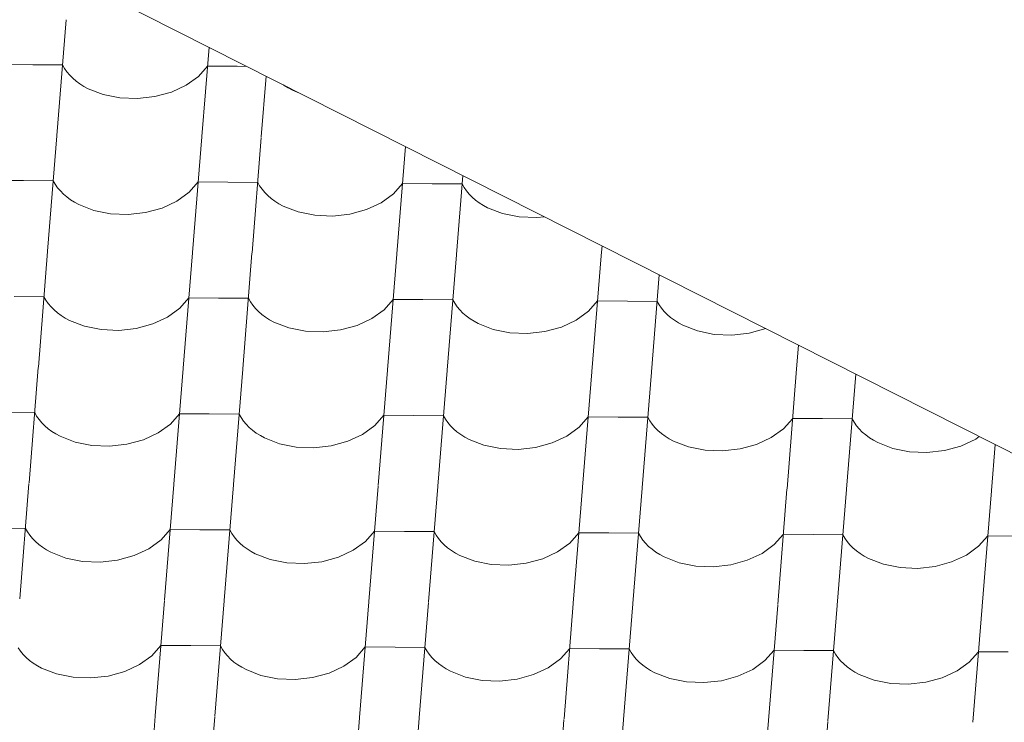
# Model space of a CAD drawing. Header units: millimetres. Extents: x -124639 to 133188, y -48358 to 76648.
# Tile 40 of 49: x 7806 to 8599, y 8316 to 8882. Entities that reach past the tile are written whole.
import ezdxf

# ---------------------------------------------------------------- set-up
doc = ezdxf.new("R2010")
doc.units = ezdxf.units.MM
doc.header["$MEASUREMENT"] = 0
doc.layers.add('Konstrukce - střechy a skořepiny', color=7, linetype='Continuous')
doc.layers.add('Výplně - Povrchové', color=7, linetype='Continuous')

# ---------------------------------------------------------------- blocks, each defined once
blk = doc.blocks.new('*X2')
at = {"layer": 'Výplně - Povrchové', "color": 7, "linetype": 'Continuous', "lineweight": 13}
for p, q in [((7843.09, 8881.75), (7835.62, 8788.8)), ((7958.11, 8859.76), (7952.33, 8787.91)), ((7816.21, 8845.67), (7792.25, 8845.85)), ((7840.18, 8845.49), (7816.21, 8845.67)), ((7840.18, 8845.49), (7841.77, 8842.67)), ((7949.56, 8836.23), (7956.89, 8844.59)), ((7980.86, 8844.41), (7956.89, 8844.59)), ((7988.62, 8844.35), (7980.86, 8844.41)), ((7841.77, 8842.67), (7843.67, 8839.95)), ((7843.67, 8839.95), (7845.87, 8837.34)), ((7845.87, 8837.34), (7848.34, 8834.85)), ((8004.2, 8836.48), (8000.26, 8787.54)), ((7848.34, 8834.85), (7851.09, 8832.49)), ((7851.09, 8832.49), (7854.09, 8830.28)), ((7854.09, 8830.28), (7857.33, 8828.23)), ((7927.79, 8823.59), (7939.69, 8829.11)), ((7939.69, 8829.11), (7949.56, 8836.23)), ((8018.22, 8829.4), (8018.74, 8829.02)), ((8018.74, 8829.02), (8021.98, 8826.97)), ((7857.33, 8828.23), (7860.8, 8826.35)), ((7860.8, 8826.35), (7872.85, 8821.67)), ((7872.85, 8821.67), (7886.27, 8818.97)), ((7914.46, 8819.96), (7927.79, 8823.59)), ((8021.98, 8826.97), (8025.44, 8825.09)), ((8025.44, 8825.09), (8031.13, 8822.88)), ((7886.27, 8818.97), (7900.38, 8818.39)), ((7900.38, 8818.39), (7914.46, 8819.96)), ((7835.59, 8788.47), (7828.12, 8695.52)), ((7952.31, 8787.57), (7944.83, 8694.63)), ((8000.24, 8787.21), (7992.76, 8694.26)), ((8116.43, 8779.8), (8109.48, 8693.37)), ((7808.71, 8752.39), (7784.74, 8752.57)), ((7832.68, 8752.21), (7808.71, 8752.39)), ((7832.68, 8752.21), (7834.27, 8749.39)), ((7834.27, 8749.39), (7836.17, 8746.67)), ((7942.06, 8742.95), (7949.39, 8751.31)), ((7973.36, 8751.13), (7949.39, 8751.31)), ((7997.32, 8750.94), (7973.36, 8751.13)), ((7997.32, 8750.94), (7998.92, 8748.13)), ((8106.7, 8741.69), (8114.03, 8750.05)), ((8138, 8749.87), (8114.03, 8750.05)), ((8161.97, 8749.68), (8138, 8749.87)), ((8162.52, 8756.52), (8157.41, 8693)), ((8161.97, 8749.68), (8163.56, 8746.87)), ((7836.17, 8746.67), (7838.36, 8744.06)), ((7838.36, 8744.06), (7840.84, 8741.57)), ((7840.84, 8741.57), (7843.59, 8739.21)), ((7932.19, 8735.83), (7942.06, 8742.95)), ((7998.92, 8748.13), (8000.82, 8745.41)), ((8000.82, 8745.41), (8003.01, 8742.8)), ((8003.01, 8742.8), (8005.49, 8740.31)), ((8096.84, 8734.57), (8106.7, 8741.69)), ((8163.56, 8746.87), (8165.46, 8744.15)), ((8165.46, 8744.15), (8167.65, 8741.53)), ((8167.65, 8741.53), (8170.13, 8739.04)), ((7843.59, 8739.21), (7846.59, 8737)), ((7846.59, 8737), (7849.83, 8734.95)), ((7849.83, 8734.95), (7853.3, 8733.07)), ((7920.29, 8730.31), (7932.19, 8735.83)), ((8005.49, 8740.31), (8008.23, 8737.95)), ((8008.23, 8737.95), (8011.23, 8735.74)), ((8011.23, 8735.74), (8014.48, 8733.69)), ((8014.48, 8733.69), (8017.94, 8731.81)), ((8084.93, 8729.05), (8096.84, 8734.57)), ((8170.13, 8739.04), (8172.88, 8736.69)), ((8172.88, 8736.69), (8175.88, 8734.48)), ((8175.88, 8734.48), (8179.12, 8732.43)), ((7853.3, 8733.07), (7865.34, 8728.39)), ((7865.34, 8728.39), (7878.77, 8725.69)), ((7878.77, 8725.69), (7892.88, 8725.11)), ((7892.88, 8725.11), (7906.96, 8726.68)), ((7906.96, 8726.68), (7920.29, 8730.31)), ((8017.94, 8731.81), (8029.99, 8727.13)), ((8029.99, 8727.13), (8043.41, 8724.43)), ((8057.52, 8723.85), (8071.6, 8725.41)), ((8071.6, 8725.41), (8084.93, 8729.05)), ((8179.12, 8732.43), (8182.59, 8730.55)), ((8182.59, 8730.55), (8194.63, 8725.87)), ((8194.63, 8725.87), (8208.06, 8723.17)), ((8043.41, 8724.43), (8057.52, 8723.85)), ((8208.06, 8723.17), (8222.17, 8722.58)), ((8222.17, 8722.58), (8228.35, 8723.27)), ((7828.09, 8695.19), (7820.62, 8602.24)), ((7944.8, 8694.29), (7937.33, 8601.35)), ((7992.74, 8693.93), (7985.26, 8600.98)), ((8274.74, 8699.84), (8274.12, 8692.11)), ((8109.45, 8693.03), (8101.97, 8600.09)), ((8157.38, 8692.66), (8149.91, 8599.72)), ((8274.09, 8691.77), (8266.62, 8598.82)), ((8320.83, 8676.57), (8314.55, 8598.46)), ((7825.17, 8658.93), (7801.21, 8659.11)), ((7825.17, 8658.93), (7826.77, 8656.11)), ((7826.77, 8656.11), (7828.67, 8653.39)), ((7934.56, 8649.67), (7941.89, 8658.03)), ((7965.85, 8657.85), (7941.89, 8658.03)), ((7989.82, 8657.66), (7965.85, 8657.85)), ((7989.82, 8657.66), (7991.41, 8654.85)), ((7991.41, 8654.85), (7993.31, 8652.13)), ((8099.2, 8648.41), (8106.53, 8656.77)), ((8130.5, 8656.59), (8106.53, 8656.77)), ((8154.46, 8656.4), (8130.5, 8656.59)), ((8154.46, 8656.4), (8156.06, 8653.59)), ((8263.85, 8647.15), (8271.18, 8655.51)), ((8295.14, 8655.32), (8271.18, 8655.51)), ((8319.11, 8655.14), (8295.14, 8655.32)), ((8319.11, 8655.14), (8320.7, 8652.33)), ((7828.67, 8653.39), (7830.86, 8650.78)), ((7830.86, 8650.78), (7833.34, 8648.29)), ((7833.34, 8648.29), (7836.09, 8645.93)), ((7924.69, 8642.55), (7934.56, 8649.67)), ((7993.31, 8652.13), (7995.51, 8649.52)), ((7995.51, 8649.52), (7997.98, 8647.02)), ((7997.98, 8647.02), (8000.73, 8644.67)), ((8089.33, 8641.29), (8099.2, 8648.41)), ((8156.06, 8653.59), (8157.96, 8650.87)), ((8157.96, 8650.87), (8160.15, 8648.25)), ((8160.15, 8648.25), (8162.63, 8645.76)), ((8253.98, 8640.03), (8263.85, 8647.15)), ((8320.7, 8652.33), (8322.6, 8649.61)), ((8322.6, 8649.61), (8324.8, 8646.99)), ((8324.8, 8646.99), (8327.27, 8644.5)), ((7836.09, 8645.93), (7839.09, 8643.72)), ((7839.09, 8643.72), (7842.33, 8641.67)), ((7842.33, 8641.67), (7845.79, 8639.79)), ((7845.79, 8639.79), (7857.84, 8635.11)), ((7912.79, 8637.03), (7924.69, 8642.55)), ((8000.73, 8644.67), (8003.73, 8642.46)), ((8003.73, 8642.46), (8006.97, 8640.41)), ((8006.97, 8640.41), (8010.44, 8638.53)), ((8010.44, 8638.53), (8022.49, 8633.85)), ((8077.43, 8635.77), (8089.33, 8641.29)), ((8162.63, 8645.76), (8165.37, 8643.41)), ((8165.37, 8643.41), (8168.38, 8641.2)), ((8168.38, 8641.2), (8171.62, 8639.15)), ((8171.62, 8639.15), (8175.08, 8637.26)), ((8242.07, 8634.51), (8253.98, 8640.03)), ((8327.27, 8644.5), (8330.02, 8642.14)), ((8330.02, 8642.14), (8333.02, 8639.94)), ((8333.02, 8639.94), (8336.26, 8637.88)), ((7857.84, 8635.11), (7871.26, 8632.41)), ((7871.26, 8632.41), (7885.37, 8631.83)), ((7885.37, 8631.83), (7899.45, 8633.39)), ((7899.45, 8633.39), (7912.79, 8637.03)), ((8022.49, 8633.85), (8035.91, 8631.15)), ((8035.91, 8631.15), (8050.02, 8630.57)), ((8050.02, 8630.57), (8064.1, 8632.13)), ((8064.1, 8632.13), (8077.43, 8635.77)), ((8175.08, 8637.26), (8187.13, 8632.58)), ((8187.13, 8632.58), (8200.55, 8629.88)), ((8214.66, 8629.3), (8228.74, 8630.87)), ((8228.74, 8630.87), (8242.07, 8634.51)), ((8336.26, 8637.88), (8339.73, 8636)), ((8339.73, 8636), (8351.78, 8631.32)), ((8351.78, 8631.32), (8365.2, 8628.62)), ((8393.39, 8629.61), (8406.64, 8633.23)), ((8200.55, 8629.88), (8214.66, 8629.3)), ((8365.2, 8628.62), (8379.31, 8628.04)), ((8379.31, 8628.04), (8393.39, 8629.61)), ((8433.06, 8619.89), (8431.26, 8597.56)), ((7820.59, 8601.91), (7813.11, 8508.96)), ((7937.3, 8601.01), (7929.83, 8508.07)), ((7985.23, 8600.65), (7977.76, 8507.7)), ((8101.95, 8599.75), (8094.47, 8506.81)), ((8149.88, 8599.38), (8142.4, 8506.44)), ((8266.59, 8598.49), (8259.12, 8505.54)), ((8314.52, 8598.12), (8307.05, 8505.18)), ((8431.24, 8597.23), (8423.76, 8504.28)), ((8479.15, 8596.61), (8471.69, 8503.91)), ((7817.67, 8565.64), (7793.71, 8565.83)), ((7817.67, 8565.64), (7819.27, 8562.83)), ((7819.27, 8562.83), (7821.17, 8560.11)), ((7821.17, 8560.11), (7823.36, 8557.5)), ((7927.05, 8556.39), (7934.38, 8564.75)), ((7958.35, 8564.57), (7934.38, 8564.75)), ((7982.32, 8564.38), (7958.35, 8564.57)), ((7982.32, 8564.38), (7983.91, 8561.57)), ((7983.91, 8561.57), (7985.81, 8558.85)), ((7985.81, 8558.85), (7988, 8556.23)), ((8091.7, 8555.13), (8099.03, 8563.49)), ((8123, 8563.3), (8099.03, 8563.49)), ((8146.96, 8563.12), (8123, 8563.3)), ((8146.96, 8563.12), (8148.56, 8560.31)), ((8148.56, 8560.31), (8150.46, 8557.59)), ((8256.34, 8553.87), (8263.67, 8562.23)), ((8287.64, 8562.04), (8263.67, 8562.23)), ((8311.61, 8561.86), (8287.64, 8562.04)), ((8311.61, 8561.86), (8313.2, 8559.05)), ((8313.2, 8559.05), (8315.1, 8556.32)), ((8420.99, 8552.61), (8428.32, 8560.97)), ((8452.29, 8560.78), (8428.32, 8560.97)), ((8476.25, 8560.6), (8452.29, 8560.78)), ((8476.25, 8560.6), (8477.85, 8557.78)), ((7823.36, 8557.5), (7825.84, 8555)), ((7825.84, 8555), (7828.58, 8552.65)), ((7828.58, 8552.65), (7831.59, 8550.44)), ((7917.19, 8549.27), (7927.05, 8556.39)), ((7988, 8556.23), (7990.48, 8553.74)), ((7990.48, 8553.74), (7993.23, 8551.39)), ((7993.23, 8551.39), (7996.23, 8549.18)), ((8081.83, 8548.01), (8091.7, 8555.13)), ((8150.46, 8557.59), (8152.65, 8554.97)), ((8152.65, 8554.97), (8155.13, 8552.48)), ((8155.13, 8552.48), (8157.87, 8550.13)), ((8246.48, 8546.75), (8256.34, 8553.87)), ((8315.1, 8556.32), (8317.29, 8553.71)), ((8317.29, 8553.71), (8319.77, 8551.22)), ((8319.77, 8551.22), (8322.52, 8548.86)), ((8411.12, 8545.48), (8420.99, 8552.61)), ((8477.85, 8557.78), (8479.75, 8555.06)), ((8479.75, 8555.06), (8481.94, 8552.45)), ((8481.94, 8552.45), (8484.42, 8549.96)), ((7831.59, 8550.44), (7834.83, 8548.39)), ((7834.83, 8548.39), (7838.29, 8546.51)), ((7838.29, 8546.51), (7850.34, 8541.83)), ((7891.95, 8540.11), (7905.28, 8543.75)), ((7905.28, 8543.75), (7917.19, 8549.27)), ((7996.23, 8549.18), (7999.47, 8547.13)), ((7999.47, 8547.13), (8002.94, 8545.25)), ((8002.94, 8545.25), (8014.98, 8540.56)), ((8069.93, 8542.49), (8081.83, 8548.01)), ((8157.87, 8550.13), (8160.87, 8547.92)), ((8160.87, 8547.92), (8164.12, 8545.87)), ((8164.12, 8545.87), (8167.58, 8543.98)), ((8167.58, 8543.98), (8179.63, 8539.3)), ((8234.57, 8541.23), (8246.48, 8546.75)), ((8322.52, 8548.86), (8325.52, 8546.65)), ((8325.52, 8546.65), (8328.76, 8544.6)), ((8328.76, 8544.6), (8332.23, 8542.72)), ((8399.22, 8539.97), (8411.12, 8545.48)), ((8484.42, 8549.96), (8487.16, 8547.6)), ((8487.16, 8547.6), (8490.16, 8545.39)), ((8490.16, 8545.39), (8493.41, 8543.34)), ((8493.41, 8543.34), (8496.87, 8541.46)), ((8563.86, 8538.7), (8575.77, 8544.22)), ((8575.77, 8544.22), (8578.69, 8546.33)), ((7850.34, 8541.83), (7863.76, 8539.13)), ((7863.76, 8539.13), (7877.87, 8538.55)), ((7877.87, 8538.55), (7891.95, 8540.11)), ((8014.98, 8540.56), (8028.41, 8537.87)), ((8028.41, 8537.87), (8042.52, 8537.28)), ((8042.52, 8537.28), (8056.6, 8538.85)), ((8056.6, 8538.85), (8069.93, 8542.49)), ((8179.63, 8539.3), (8193.05, 8536.6)), ((8193.05, 8536.6), (8207.16, 8536.02)), ((8207.16, 8536.02), (8221.24, 8537.59)), ((8221.24, 8537.59), (8234.57, 8541.23)), ((8332.23, 8542.72), (8344.27, 8538.04)), ((8344.27, 8538.04), (8357.7, 8535.34)), ((8357.7, 8535.34), (8371.81, 8534.76)), ((8371.81, 8534.76), (8385.89, 8536.33)), ((8385.89, 8536.33), (8399.22, 8539.97)), ((8496.87, 8541.46), (8508.92, 8536.78)), ((8508.92, 8536.78), (8522.34, 8534.08)), ((8536.45, 8533.5), (8550.53, 8535.07)), ((8550.53, 8535.07), (8563.86, 8538.7)), ((8591.37, 8539.93), (8588.41, 8503.02)), ((8522.34, 8534.08), (8536.45, 8533.5)), ((7813.09, 8508.63), (7805.61, 8415.68)), ((7929.8, 8507.73), (7922.32, 8414.79)), ((7977.73, 8507.36), (7970.26, 8414.42)), ((8094.44, 8506.47), (8086.97, 8413.52)), ((8142.38, 8506.1), (8134.9, 8413.16)), ((8259.09, 8505.21), (8251.61, 8412.26)), ((8307.02, 8504.84), (8299.55, 8411.9)), ((8423.73, 8503.95), (8416.26, 8411)), ((8471.67, 8503.58), (8464.19, 8410.63)), ((8588.38, 8502.69), (8580.9, 8409.74)), ((7810.17, 8472.36), (7786.2, 8472.55)), ((7810.17, 8472.36), (7811.76, 8469.55)), ((7811.76, 8469.55), (7813.66, 8466.83)), ((7813.66, 8466.83), (7815.86, 8464.22)), ((7815.86, 8464.22), (7818.33, 8461.72)), ((7919.55, 8463.11), (7926.88, 8471.47)), ((7950.85, 8471.29), (7926.88, 8471.47)), ((7974.81, 8471.1), (7950.85, 8471.29)), ((7974.81, 8471.1), (7976.41, 8468.29)), ((7976.41, 8468.29), (7978.31, 8465.57)), ((7978.31, 8465.57), (7980.5, 8462.95)), ((8084.2, 8461.85), (8091.53, 8470.21)), ((8115.49, 8470.02), (8091.53, 8470.21)), ((8139.46, 8469.84), (8115.49, 8470.02)), ((8139.46, 8469.84), (8141.05, 8467.03)), ((8141.05, 8467.03), (8142.95, 8464.3)), ((8142.95, 8464.3), (8145.15, 8461.69)), ((8248.84, 8460.59), (8256.17, 8468.95)), ((8280.14, 8468.76), (8256.17, 8468.95)), ((8304.1, 8468.58), (8280.14, 8468.76)), ((8304.1, 8468.58), (8305.7, 8465.76)), ((8305.7, 8465.76), (8307.6, 8463.04)), ((8413.49, 8459.32), (8420.82, 8467.68)), ((8444.78, 8467.5), (8420.82, 8467.68)), ((8468.75, 8467.32), (8444.78, 8467.5)), ((8468.75, 8467.32), (8470.34, 8464.5)), ((8470.34, 8464.5), (8472.24, 8461.78)), ((8578.13, 8458.06), (8585.46, 8466.42)), ((8609.43, 8466.24), (8585.46, 8466.42)), ((7818.33, 8461.72), (7821.08, 8459.37)), ((7821.08, 8459.37), (7824.08, 8457.16)), ((7824.08, 8457.16), (7827.32, 8455.11)), ((7897.78, 8450.47), (7909.68, 8455.99)), ((7909.68, 8455.99), (7919.55, 8463.11)), ((7980.5, 8462.95), (7982.98, 8460.46)), ((7982.98, 8460.46), (7985.73, 8458.11)), ((7985.73, 8458.11), (7988.73, 8455.9)), ((7988.73, 8455.9), (7991.97, 8453.85)), ((8074.33, 8454.73), (8084.2, 8461.85)), ((8145.15, 8461.69), (8147.62, 8459.2)), ((8147.62, 8459.2), (8150.37, 8456.84)), ((8150.37, 8456.84), (8153.37, 8454.63)), ((8238.97, 8453.47), (8248.84, 8460.59)), ((8307.6, 8463.04), (8309.79, 8460.43)), ((8309.79, 8460.43), (8312.27, 8457.94)), ((8312.27, 8457.94), (8315.02, 8455.58)), ((8403.62, 8452.2), (8413.49, 8459.32)), ((8472.24, 8461.78), (8474.44, 8459.17)), ((8474.44, 8459.17), (8476.91, 8456.68)), ((8476.91, 8456.68), (8479.66, 8454.32)), ((8568.26, 8450.94), (8578.13, 8458.06)), ((7827.32, 8455.11), (7830.79, 8453.23)), ((7830.79, 8453.23), (7842.84, 8448.55)), ((7842.84, 8448.55), (7856.26, 8445.85)), ((7884.45, 8446.83), (7897.78, 8450.47)), ((7991.97, 8453.85), (7995.43, 8451.96)), ((7995.43, 8451.96), (8007.48, 8447.28)), ((8049.09, 8445.57), (8062.43, 8449.21)), ((8062.43, 8449.21), (8074.33, 8454.73)), ((8153.37, 8454.63), (8156.61, 8452.58)), ((8156.61, 8452.58), (8160.08, 8450.7)), ((8160.08, 8450.7), (8172.13, 8446.02)), ((8213.74, 8444.31), (8227.07, 8447.95)), ((8227.07, 8447.95), (8238.97, 8453.47)), ((8315.02, 8455.58), (8318.02, 8453.37)), ((8318.02, 8453.37), (8321.26, 8451.32)), ((8321.26, 8451.32), (8324.72, 8449.44)), ((8324.72, 8449.44), (8336.77, 8444.76)), ((8391.72, 8446.68), (8403.62, 8452.2)), ((8479.66, 8454.32), (8482.66, 8452.11)), ((8482.66, 8452.11), (8485.9, 8450.06)), ((8485.9, 8450.06), (8489.37, 8448.18)), ((8489.37, 8448.18), (8501.42, 8443.5)), ((8556.36, 8445.42), (8568.26, 8450.94)), ((7856.26, 8445.85), (7870.37, 8445.27)), ((7870.37, 8445.27), (7884.45, 8446.83)), ((8007.48, 8447.28), (8020.9, 8444.58)), ((8020.9, 8444.58), (8035.01, 8444)), ((8035.01, 8444), (8049.09, 8445.57)), ((8172.13, 8446.02), (8185.55, 8443.32)), ((8185.55, 8443.32), (8199.66, 8442.74)), ((8199.66, 8442.74), (8213.74, 8444.31)), ((8336.77, 8444.76), (8350.19, 8442.06)), ((8350.19, 8442.06), (8364.3, 8441.48)), ((8364.3, 8441.48), (8378.38, 8443.05)), ((8378.38, 8443.05), (8391.72, 8446.68)), ((8501.42, 8443.5), (8514.84, 8440.8)), ((8514.84, 8440.8), (8528.95, 8440.22)), ((8528.95, 8440.22), (8543.03, 8441.79)), ((8543.03, 8441.79), (8556.36, 8445.42)), ((7922.3, 8414.45), (7914.82, 8321.51)), ((7970.23, 8414.08), (7962.75, 8321.14)), ((8086.94, 8413.19), (8079.47, 8320.24)), ((8134.87, 8412.82), (8127.4, 8319.88)), ((8251.59, 8411.93), (8244.11, 8318.98)), ((8299.52, 8411.56), (8292.04, 8318.61)), ((8416.23, 8410.67), (8408.76, 8317.72)), ((8464.16, 8410.3), (8456.69, 8317.35)), ((8580.88, 8409.4), (8573.4, 8316.46)), ((7912.05, 8369.83), (7919.38, 8378.19)), ((7943.35, 8378), (7919.38, 8378.19)), ((7967.31, 8377.82), (7943.35, 8378)), ((7967.31, 8377.82), (7968.91, 8375.01)), ((8076.7, 8368.57), (8084.03, 8376.93)), ((8107.99, 8376.74), (8084.03, 8376.93)), ((8131.96, 8376.56), (8107.99, 8376.74)), ((8131.96, 8376.56), (8133.55, 8373.74)), ((7804.26, 8376.27), (7806.16, 8373.55)), ((7806.16, 8373.55), (7808.36, 8370.93)), ((7808.36, 8370.93), (7810.83, 8368.44)), ((7810.83, 8368.44), (7813.58, 8366.09)), ((7902.18, 8362.71), (7912.05, 8369.83)), ((7968.91, 8375.01), (7970.81, 8372.29)), ((7970.81, 8372.29), (7973, 8369.67)), ((7973, 8369.67), (7975.48, 8367.18)), ((8066.83, 8361.45), (8076.7, 8368.57)), ((8133.55, 8373.74), (8135.45, 8371.02)), ((8135.45, 8371.02), (8137.65, 8368.41)), ((8241.34, 8367.31), (8248.67, 8375.67)), ((8272.64, 8375.48), (8248.67, 8375.67)), ((8296.6, 8375.3), (8272.64, 8375.48)), ((8296.6, 8375.3), (8298.2, 8372.48)), ((8298.2, 8372.48), (8300.1, 8369.76)), ((8300.1, 8369.76), (8302.29, 8367.15)), ((8405.99, 8366.04), (8413.32, 8374.4)), ((8437.28, 8374.22), (8413.32, 8374.4)), ((8461.25, 8374.04), (8437.28, 8374.22)), ((8461.25, 8374.04), (8462.84, 8371.22)), ((8462.84, 8371.22), (8464.74, 8368.5)), ((8464.74, 8368.5), (8466.93, 8365.89)), ((8570.63, 8364.78), (8577.96, 8373.14)), ((8601.93, 8372.96), (8577.96, 8373.14)), ((7813.58, 8366.09), (7816.58, 8363.88)), ((7816.58, 8363.88), (7819.82, 8361.83)), ((7819.82, 8361.83), (7823.29, 8359.95)), ((7890.28, 8357.19), (7902.18, 8362.71)), ((7975.48, 8367.18), (7978.22, 8364.82)), ((7978.22, 8364.82), (7981.23, 8362.62)), ((7981.23, 8362.62), (7984.47, 8360.56)), ((7984.47, 8360.56), (7987.93, 8358.68)), ((8054.92, 8355.93), (8066.83, 8361.45)), ((8137.65, 8368.41), (8140.12, 8365.92)), ((8140.12, 8365.92), (8142.87, 8363.56)), ((8142.87, 8363.56), (8145.87, 8361.35)), ((8145.87, 8361.35), (8149.11, 8359.3)), ((8231.47, 8360.18), (8241.34, 8367.31)), ((8302.29, 8367.15), (8304.77, 8364.66)), ((8304.77, 8364.66), (8307.51, 8362.3)), ((8307.51, 8362.3), (8310.52, 8360.09)), ((8396.12, 8358.92), (8405.99, 8366.04)), ((8466.93, 8365.89), (8469.41, 8363.4)), ((8469.41, 8363.4), (8472.16, 8361.04)), ((8472.16, 8361.04), (8475.16, 8358.83)), ((8560.76, 8357.66), (8570.63, 8364.78)), ((7823.29, 8359.95), (7835.34, 8355.26)), ((7835.34, 8355.26), (7848.76, 8352.57)), ((7848.76, 8352.57), (7862.87, 8351.98)), ((7862.87, 8351.98), (7876.95, 8353.55)), ((7876.95, 8353.55), (7890.28, 8357.19)), ((7987.93, 8358.68), (7999.98, 8354)), ((7999.98, 8354), (8013.4, 8351.3)), ((8041.59, 8352.29), (8054.92, 8355.93)), ((8149.11, 8359.3), (8152.58, 8357.42)), ((8152.58, 8357.42), (8164.63, 8352.74)), ((8164.63, 8352.74), (8178.05, 8350.04)), ((8206.24, 8351.03), (8219.57, 8354.67)), ((8219.57, 8354.67), (8231.47, 8360.18)), ((8310.52, 8360.09), (8313.76, 8358.04)), ((8313.76, 8358.04), (8317.22, 8356.16)), ((8317.22, 8356.16), (8329.27, 8351.48)), ((8370.88, 8349.77), (8384.21, 8353.4)), ((8384.21, 8353.4), (8396.12, 8358.92)), ((8475.16, 8358.83), (8478.4, 8356.78)), ((8478.4, 8356.78), (8481.87, 8354.9)), ((8481.87, 8354.9), (8493.91, 8350.22)), ((8548.86, 8352.14), (8560.76, 8357.66)), ((8013.4, 8351.3), (8027.51, 8350.72)), ((8027.51, 8350.72), (8041.59, 8352.29)), ((8178.05, 8350.04), (8192.16, 8349.46)), ((8192.16, 8349.46), (8206.24, 8351.03)), ((8329.27, 8351.48), (8342.69, 8348.78)), ((8342.69, 8348.78), (8356.8, 8348.2)), ((8356.8, 8348.2), (8370.88, 8349.77)), ((8493.91, 8350.22), (8507.34, 8347.52)), ((8507.34, 8347.52), (8521.45, 8346.94)), ((8521.45, 8346.94), (8535.53, 8348.51)), ((8535.53, 8348.51), (8548.86, 8352.14)), ((7914.79, 8321.17), (7907.32, 8228.22)), ((7962.73, 8320.8), (7955.25, 8227.86)), ((8079.44, 8319.91), (8071.96, 8226.96)), ((8127.37, 8319.54), (8119.9, 8226.6)), ((8244.08, 8318.65), (8236.61, 8225.7)), ((8292.02, 8318.28), (8284.54, 8225.33)), ((8408.73, 8317.38), (8401.25, 8224.44)), ((8456.66, 8317.02), (8449.19, 8224.07))]:
    blk.add_line(p, q, dxfattribs=at)
blk = doc.blocks.new('výplň_1_1', base_point=(0, 0))
at = {"layer": 'Výplně - Povrchové', "color": 7, "linetype": 'Continuous', "lineweight": 13}
blk.add_blockref('*X2', (0, 0), dxfattribs=at)

msp = doc.modelspace()

# ---------------------------------------------------------------- linework, layer by layer
at = {"layer": 'Konstrukce - střechy a skořepiny', "color": 7, "linetype": 'Continuous', "lineweight": 13}
msp.add_line((11498.23, 7071.82), (4176.18, 10769.82), dxfattribs=at)

# ---------------------------------------------------------------- block references
at = {"layer": 'Výplně - Povrchové', "color": 7, "linetype": 'Continuous', "lineweight": 13}
msp.add_blockref('výplň_1_1', (0, 0), dxfattribs=at)

doc.saveas('drawing.dxf')
